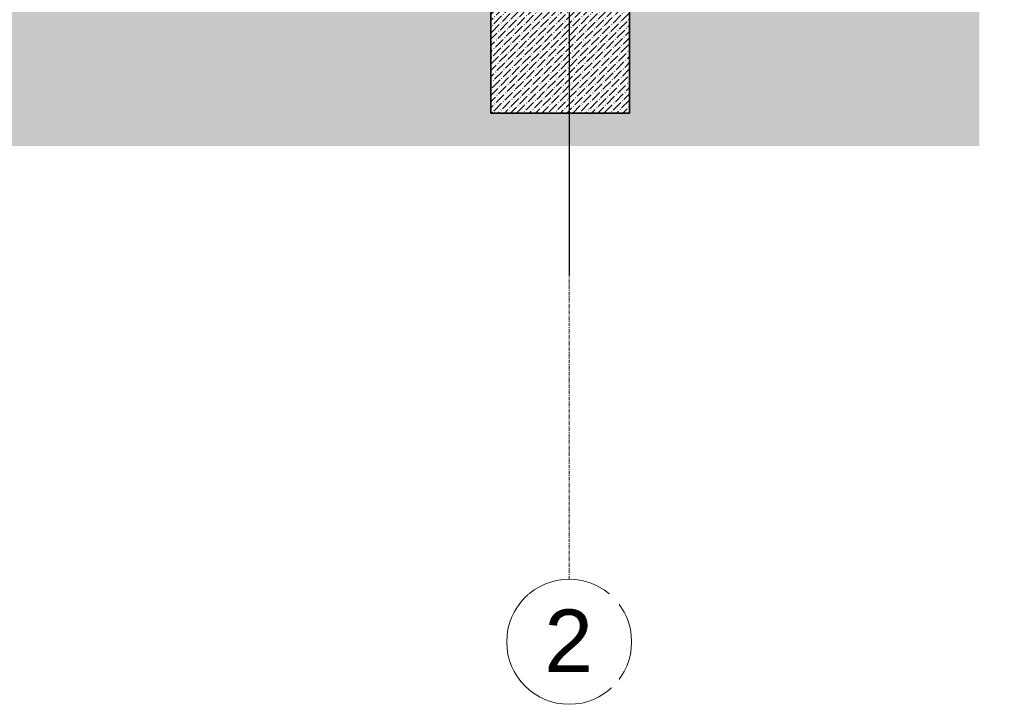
# Model space of a CAD drawing. Header units: millimetres. Extents: x -37728 to 44100, y 631619 to 691915.
# Tile 174 of 256: x -29127 to -25582, y 681799 to 684264. Entities that reach past the tile are written whole.
import ezdxf

# ---------------------------------------------------------------- set-up
doc = ezdxf.new("R2010")
doc.units = ezdxf.units.MM
doc.linetypes.add('Linia siatki', pattern=[2.2225, 1.27, -0.3175, 0.3175, -0.3175])
doc.layers.add('_help', color=31, linetype='Continuous', plot=False)
doc.layers.add('_XREF', color=7, linetype='Continuous')
for name, color, linetype, lineweight in [('C-TOPO', 252, 'Continuous', 5), ('S-FNDN', 252, 'Continuous', 5), ('S-GRID', 252, 'Continuous', 5), ('S-GRID-IDEN', 252, 'Continuous', 5)]:
    doc.layers.add(name, color=color, linetype=linetype, lineweight=lineweight)
doc.styles.add('Arial', font='arial.ttf', dxfattribs={"height": 5.447353})

# ---------------------------------------------------------------- blocks, each defined once
blk = doc.blocks.new('Siatka - M_Symbol siatki - okrąg mniejszy-7853319-Przekrój')
at = {"layer": 'S-GRID-IDEN', "color": 252}
blk.add_circle((65527.61, -300.36), 22.5, dxfattribs=at)
blk = doc.blocks.new('A$C4e31ac75')
at = {"layer": 'C-TOPO'}
blk.add_hatch(color=256, dxfattribs=at).paths.add_polyline_path([(-661.35, 2852.81), (-152.77, 2852.81), (-152.77, 2974.42), (-225.75, 2974.42), (-225.75, 2959.66), (-231.75, 2959.66), (-231.75, 2964.66), (-280.95, 2964.66), (-280.95, 2974.42), (-282.95, 2974.42), (-282.95, 2904.66), (-278.75, 2904.66), (-278.75, 2864.66), (-328.75, 2864.66), (-328.75, 2904.66), (-315.75, 2904.66), (-315.75, 2914.66), (-1070.15, 2914.66), (-1070.15, 2904.66), (-1061.55, 2904.66), (-1061.55, 2864.66), (-1111.55, 2864.66), (-1111.55, 2904.66), (-1102.95, 2904.66), (-1102.95, 2974.43), (-1105.5, 2974.43), (-1105.5, 2964.66), (-1155.5, 2964.66), (-1155.5, 2959.66), (-1161.5, 2959.66), (-1161.5, 2974.43), (-1169.93, 2974.43), (-1169.93, 2852.81), (-788.5, 2852.81)])
at = {"layer": 'S-FNDN'}
h = blk.add_hatch(dxfattribs=at)
h.set_pattern_fill('FP_13', color=256, style=0, pattern_type=2)
h.set_pattern_definition([(45, (-605.9514, 3277.6592), (0.841457, 3.087228), [3.969, -0.79375, 0.16764, -0.62611])])
h.paths.add_polyline_path([(-279.92, 2864.66), (-278.75, 2864.66), (-278.75, 2904.66), (-328.75, 2904.66), (-328.75, 2864.66)])
at = {"layer": 'S-FNDN', "lineweight": 35}
for p, q in [((-328.75, 2904.66), (-328.75, 2864.66)), ((-278.75, 2864.66), (-278.75, 2904.66)), ((-328.75, 2864.66), (-278.75, 2864.66))]:
    blk.add_line(p, q, dxfattribs=at)
at = {"layer": 'S-GRID', "linetype": 'Linia siatki'}
blk.add_line((-300.5, 2696.79), (-300.5, 3618.35), dxfattribs=at)
at = {"layer": 'S-GRID-IDEN'}
blk.add_blockref('Siatka - M_Symbol siatki - okrąg mniejszy-7853319-Przekrój', (-65828.11, 2974.66), dxfattribs=at)
at = {"layer": 'S-GRID-IDEN', "insert": (-309.43, 2685.92), "char_height": 22.5, "width": 21.2447, "attachment_point": 1, "style": 'Arial', "bg_fill": 3, "box_fill_scale": 1.25, "bg_fill_color": 256, "bg_fill_true_color": 13158600, "bg_fill_transparency": 0}
blk.add_mtext('\\fArial|b0|i0|c238|p34|;2', dxfattribs=at)

msp = doc.modelspace()

# ---------------------------------------------------------------- block references
at = {"layer": '_XREF', "xscale": 10, "yscale": 10, "zscale": 10}
msp.add_blockref('A$C4e31ac75', (-24143.6, 655281.1), dxfattribs=at)

# ---------------------------------------------------------------- next in the draw order: linework, layer by layer
at = {"layer": '_help'}
msp.add_lwpolyline([(-25581.6, 685137.7), (-27148.6, 685137.7), (-27148.6, 683345.7)], dxfattribs=at)

doc.saveas('drawing.dxf')
